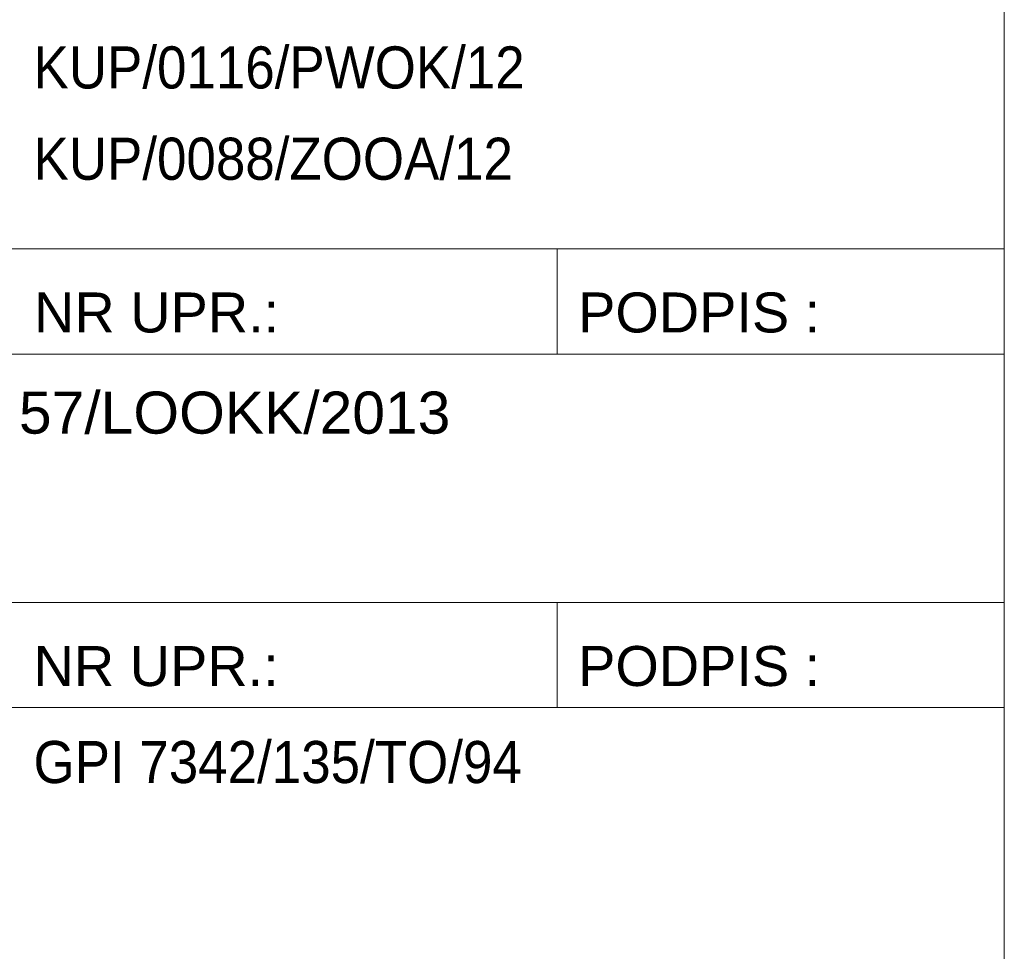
# Model space of a CAD drawing. Header units: centimetres. Extents: x 18292 to 3593338517, y 11794 to 62103.
# Tile 133 of 147: x 3593336985 to 3593337285, y 12365 to 12648. Entities that reach past the tile are written whole.
import ezdxf

# ---------------------------------------------------------------- set-up
doc = ezdxf.new("R2010")
doc.units = ezdxf.units.CM
doc.header["$MEASUREMENT"] = 0
doc.styles.add('GENERATED_STYLE_2', font='txt')

msp = doc.modelspace()

# ---------------------------------------------------------------- linework, layer by layer
at = {"color": 7, "linetype": 'Continuous', "lineweight": 13}
for p, q in [((3593336708.68, 12578.31), (3593337284.68, 12578.31)), ((3593337148.68, 12578.31), (3593337148.68, 12546.31)), ((3593336708.68, 12546.31), (3593337284.68, 12546.31)), ((3593336708.68, 12470.8), (3593337284.68, 12470.8)), ((3593337148.68, 12470.8), (3593337148.68, 12438.8)), ((3593336708.68, 12438.8), (3593337284.68, 12438.8))]:
    msp.add_line(p, q, dxfattribs=at)
at = {"color": 7, "linetype": 'Continuous', "lineweight": 13, "flags": 128}
msp.add_lwpolyline([(3593336708.68, 14070.4), (3593337284.68, 14070.4), (3593337284.68, 11793.66), (3593336708.68, 11793.66)], close=True, dxfattribs=at)

# ---------------------------------------------------------------- texts
at = {"color": 7, "linetype": 'Continuous', "lineweight": 13, "attachment_point": 4, "style": 'GENERATED_STYLE_2'}
for s, insert, char_height in [('\\A1;{\\W0.900000x;\\pql;\\fArial|b0|i0|c238|p38;KUP/0116/PWOK/12}', (3593336989.46, 12633.38), 12.8), ('\\A1;{\\W0.900000x;\\pql;\\fArial|b0|i0|c238|p38;KUP/0088/ZOOA/12}', (3593336989.46, 12605.62), 12.8), ('\\A1;{\\pql;\\fArial|b0|i0|c238|p38;NR UPR.:}', (3593336989.62, 12558.87), 12.16), ('\\A1;{\\pql;\\fArial|b0|i0|c238|p38;PODPIS :}', (3593337155.08, 12558.88), 12.16), ('\\A1;{\\pql;\\fArial|b0|i0|c238|p38;57/LOOKK/2013}', (3593336985.02, 12528.42), 12.8), ('\\A1;{\\pql;\\fArial|b0|i0|c238|p38;NR UPR.:}', (3593336989.47, 12451.36), 12.16), ('\\A1;{\\pql;\\fArial|b0|i0|c238|p38;PODPIS :}', (3593337155.08, 12451.37), 12.16), ('\\A1;{\\W0.900000x;\\pql;\\fArial|b0|i0|c238|p38;GPI 7342/135/TO/94}', (3593336989.46, 12422.17), 12.8)]:
    msp.add_mtext(s, dxfattribs=dict(at, insert=insert, char_height=char_height))

doc.saveas('drawing.dxf')
